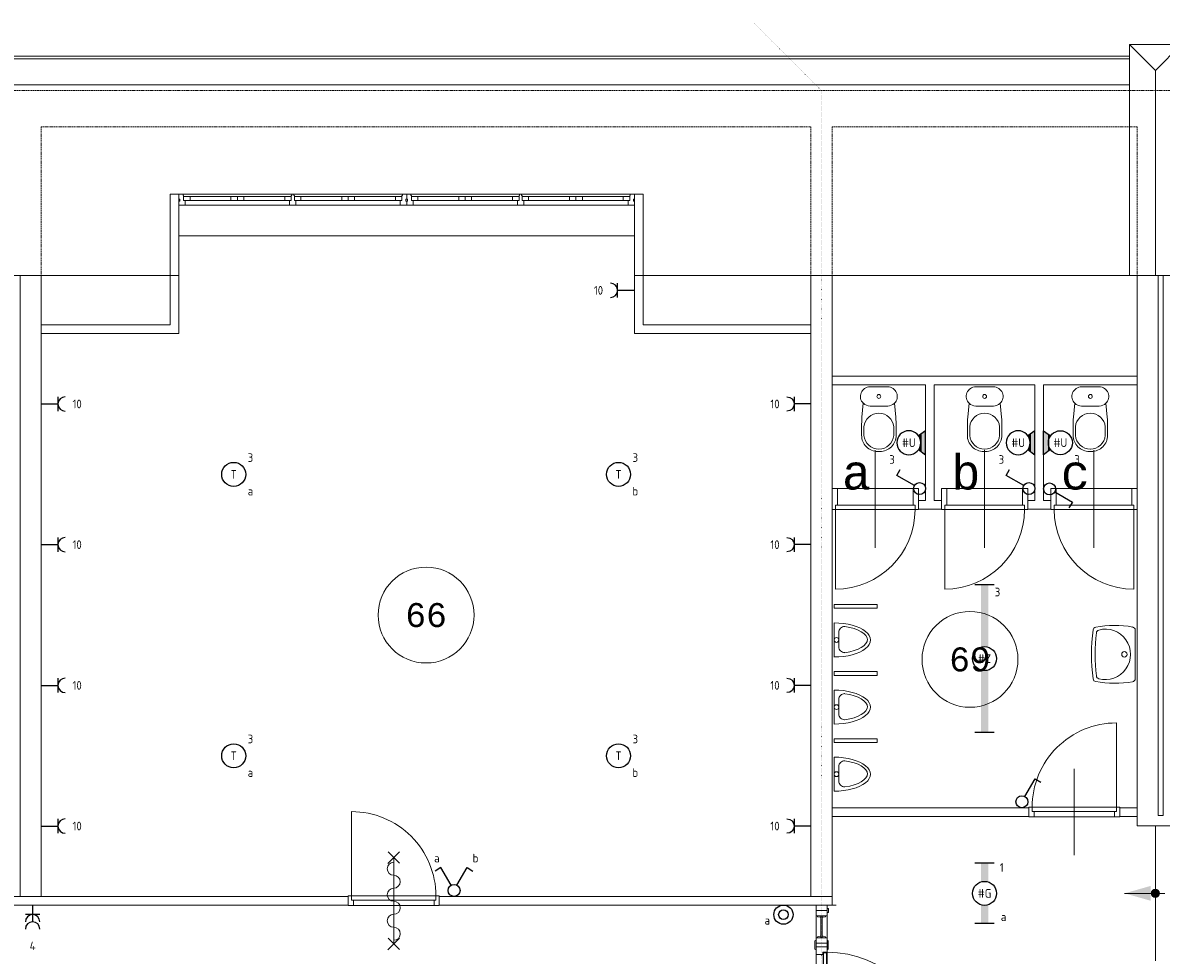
# Model space of a CAD drawing. Header units: millimetres. Extents: x 2723 to 84179, y 13128 to 40654.
# Tile 12 of 16: x 55966 to 67835, y 25991 to 35716. Entities that reach past the tile are written whole.
import ezdxf
from ezdxf.enums import TextEntityAlignment as Align
from ezdxf.xclip import XClip

# ---------------------------------------------------------------- set-up
doc = ezdxf.new("R2010")
doc.units = ezdxf.units.MM
doc.header["$LTSCALE"] = 50
doc.header["$XCLIPFRAME"] = 0
doc.linetypes.add('Xref-2e26$0$DOT', pattern=[0.25, 0, -0.25])
doc.linetypes.add('Xref-2e26$0$HIDDEN', pattern=[0.375, 0.25, -0.125])
doc.layers.get('0').update_dxf_attribs({"linetype": 'CONTINUOUS'})
for name, color, linetype in [('EL6222--', 3, 'CONTINUOUS'), ('EL6311--', 3, 'CONTINUOUS'), ('Xref', 8, 'CONTINUOUS'), ('Xref-2e26$0$AL$1A---_ALGEMEEN', 8, 'CONTINUOUS'), ('Xref-2e26$0$AM$1A---_ARCERING', 8, 'CONTINUOUS'), ('Xref-2e26$0$AT$1A---_TEKST050', 8, 'CONTINUOUS'), ('Xref-2e26$0$AT$1A---_TEKST070', 8, 'CONTINUOUS')]:
    doc.layers.add(name, color=color, linetype=linetype)
doc.styles.add('buro-018', font='Isocp.shx', dxfattribs={"height": 90})
doc.styles.add('STABICAD-018', font='ISOCP.SHX', dxfattribs={"height": 1.8})
doc.styles.add('Xref-2e26$0$MONOTXT', font='MONOTXT')
pattern_1 = [(45, (0, 0), (-10.6066, 10.6066), [])]
pattern_2 = [(315, (0, 0), (7.07107, 7.07107), [])]

# ---------------------------------------------------------------- blocks, each defined once
blk = doc.blocks.new('Xref-2e26$0$DRPSTD')
at = {"layer": 'Xref-2e26$0$AL$1A---_ALGEMEEN', "color": 0, "linetype": 'Continuous', "lineweight": 0}
blk.add_lwpolyline([(-31.3, 0), (31.3, 0), (33.54, -2.23), (33.54, -47), (16.54, -47), (16.54, -98), (11.04, -98), (11.04, -111.78), (8.82, -114), (-8.74, -114), (-10.96, -111.78), (-10.96, -98), (-16.46, -98), (-16.46, -47), (-33.46, -47), (-33.46, -2.14)], close=True, dxfattribs=at)
blk = doc.blocks.new('*O67')
at = {"layer": 'Xref-2e26$0$AL$1A---_ALGEMEEN', "color": 0, "linetype": 'Continuous', "lineweight": 0}
for p, q in [((-1198.5, 57), (-2330.5, 57)), ((-1831.5, 33), (-2258, 33)), ((-1271, 33), (-1697.5, 33)), ((-44.5, 57), (-1176.5, 57)), ((-677.5, 33), (-1104, 33)), ((-117, 33), (-543.5, 33)), ((44.5, 57), (1176.5, 57)), ((117, 33), (543.5, 33)), ((677.5, 33), (1104, 33)), ((1198.5, 57), (2330.5, 57)), ((1271, 33), (1697.5, 33)), ((1831.5, 33), (2258, 33)), ((-1221, -57), (-2308, -57)), ((-1831.5, -10), (-2258, -10)), ((-1271, -10), (-1697.5, -10)), ((-67, -57), (-1154, -57)), ((-677.5, -10), (-1104, -10)), ((-117, -10), (-543.5, -10)), ((67, -57), (1154, -57)), ((117, -10), (543.5, -10)), ((677.5, -10), (1104, -10)), ((1221, -57), (2308, -57)), ((1271, -10), (1697.5, -10)), ((1831.5, -10), (2258, -10))]:
    blk.add_line(p, q, dxfattribs=at)
for points in [[(-2375, -57), (-2310.15, -57), (-2308, -54.86), (-2308, -10), (-2325, -10), (-2325, 41), (-2330.5, 41), (-2330.5, 54.78), (-2332.72, 57), (-2375, 57), (-2375, 3), (-2366, 3), (-2366, -18), (-2375, -18)], [(-2325, 33), (-2258, 33), (-2258, -10), (-2325, -10)], [(-1831.5, 33), (-1764.5, 33), (-1764.5, -10), (-1831.5, -10)], [(-1697.5, 33), (-1764.5, 33), (-1764.5, -10), (-1697.5, -10)], [(-1204, 33), (-1271, 33), (-1271, -10), (-1204, -10)], [(-1171, 33), (-1104, 33), (-1104, -10), (-1171, -10)], [(-677.5, 33), (-610.5, 33), (-610.5, -10), (-677.5, -10)], [(-543.5, 33), (-610.5, 33), (-610.5, -10), (-543.5, -10)], [(-50, 33), (-117, 33), (-117, -10), (-50, -10)], [(0, -57), (-64.85, -57), (-67, -54.86), (-67, -10), (-50, -10), (-50, 41), (-44.5, 41), (-44.5, 54.78), (-42.28, 57), (0, 57), (0, 3), (-9, 3), (-9, -18), (0, -18)], [(0, -57), (64.85, -57), (67, -54.86), (67, -10), (50, -10), (50, 41), (44.5, 41), (44.5, 54.78), (42.28, 57), (0, 57), (0, 3), (9, 3), (9, -18), (0, -18)], [(50, 33), (117, 33), (117, -10), (50, -10)], [(543.5, 33), (610.5, 33), (610.5, -10), (543.5, -10)], [(677.5, 33), (610.5, 33), (610.5, -10), (677.5, -10)], [(1171, 33), (1104, 33), (1104, -10), (1171, -10)], [(1204, 33), (1271, 33), (1271, -10), (1204, -10)], [(1697.5, 33), (1764.5, 33), (1764.5, -10), (1697.5, -10)], [(1831.5, 33), (1764.5, 33), (1764.5, -10), (1831.5, -10)], [(2325, 33), (2258, 33), (2258, -10), (2325, -10)], [(2375, -57), (2310.15, -57), (2308, -54.86), (2308, -10), (2325, -10), (2325, 41), (2330.5, 41), (2330.5, 54.78), (2332.72, 57), (2375, 57), (2375, 3), (2366, 3), (2366, -18), (2375, -18)]]:
    blk.add_lwpolyline(points, close=True, dxfattribs=at)
at = {"layer": 'Xref-2e26$0$AL$1A---_ALGEMEEN', "color": 0, "linetype": 'Continuous', "lineweight": 0, "yscale": -1}
blk.add_blockref('Xref-2e26$0$DRPSTD', (-1187.54, -57), dxfattribs=at)
at = {"layer": 'Xref-2e26$0$AL$1A---_ALGEMEEN', "color": 0, "linetype": 'Continuous', "lineweight": 0, "rotation": 180}
blk.add_blockref('Xref-2e26$0$DRPSTD', (1187.54, -57), dxfattribs=at)
blk = doc.blocks.new('Xref-2e26$0$ED0881')
at = {"layer": 'Xref-2e26$0$AL$1A---_ALGEMEEN', "color": 0, "linetype": 'Continuous', "lineweight": 0}
for p, q in [((475, -400), (475, 500)), ((915, 0), (35, 0)), ((55, 100), (895, 100)), ((55, 45), (895, 45))]:
    blk.add_line(p, q, dxfattribs=at)
for points in [[(55, 100), (0, 100), (0, 0), (35, 0), (35, 45), (55, 45), (55, 100)], [(950, 0), (915, 0), (915, 45), (895, 45), (895, 100), (950, 100), (950, 0)]]:
    blk.add_lwpolyline(points, close=True, dxfattribs=at)
blk.add_lwpolyline([(35, 0), (35, -880, 0.414214), (915, 0)], format="xyb", dxfattribs=at)
blk = doc.blocks.new('Xref-2e26$0$ED0831')
at = {"layer": 'Xref-2e26$0$AL$1A---_ALGEMEEN', "color": 0, "linetype": 'Continuous', "lineweight": 0}
for p, q in [((450, -400), (450, 620)), ((0, 0), (0, 220)), ((0, 220), (55, 220)), ((55, 220), (845, 220)), ((55, 220), (55, 45)), ((900, 220), (845, 220)), ((845, 220), (845, 45)), ((900, 0), (900, 220)), ((35, 0), (0, 0)), ((55, 45), (35, 45)), ((35, 45), (35, 0)), ((35, 0), (35, -830)), ((865, 0), (35, 0)), ((55, 45), (845, 45)), ((845, 45), (865, 45)), ((865, 45), (865, 0)), ((865, 0), (900, 0))]:
    blk.add_line(p, q, dxfattribs=at)
blk.add_arc((35, 0), 830, 270, 360, dxfattribs=at)
blk = doc.blocks.new('Xref-2e26$0$CLOS02')
at = {"layer": 'Xref-2e26$0$AL$1A---_ALGEMEEN', "color": 0, "linetype": 'Continuous', "lineweight": 0}
for p, q in [((-92, -220), (92, -220)), ((-155, -528), (-155, -436)), ((155, -528), (155, -436)), ((-1, -670), (1, -670))]:
    blk.add_line(p, q, dxfattribs=at)
blk.add_lwpolyline([(-176, -338), (-162, -192, -0.674333), (-92, -20), (92, -20, -0.674333), (162, -192), (176, -338, -0.023285), (180, -431), (180, -525, -0.414214), (10, -695), (-10, -695, -0.414214), (-180, -525), (-180, -431, -0.023285), (-176, -338)], format="xyb", dxfattribs=at)
blk.add_circle((0, -120), 20, dxfattribs=at)
for centre, radius, start, end in [((-92, -120), 100, 225.9727, 270), ((92, -120), 100, 270, 314.0273), ((0, -450), 156, 4.9264, 175.0736), ((0, -514), 156, 184.9259, 355.0741)]:
    blk.add_arc(centre, radius, start, end, dxfattribs=at)
blk = doc.blocks.new('Xref-2e26$0$URIN03')
at = {"layer": 'Xref-2e26$0$AL$1A---_ALGEMEEN', "color": 0, "linetype": 'Continuous', "lineweight": 0}
for p, q in [((-177, -50), (-178, -50)), ((178, -50), (177, -50))]:
    blk.add_line(p, q, dxfattribs=at)
blk.add_lwpolyline([(-178, -20), (178, -20)], dxfattribs=at)
for points in [[(7, -70), (-72, -70, 0.414214), (-132, -130), (-132, -133)], [(0, -70), (80, -70, -0.414214), (140, -130), (140, -133)]]:
    blk.add_lwpolyline(points, format="xyb", dxfattribs=at)
blk.add_circle((0, -45), 25, dxfattribs=at)
for centre, major_axis, ratio, start_param, end_param in [((0, -20), (0, -380), 0.467105, 4.712389, 7.853982), ((7, -20), (0, -350), 0.421429, 5.041111, 6.283185), ((0, -20), (0, -350), 0.421429, 0, 1.242074)]:
    blk.add_ellipse(centre, major_axis=major_axis, ratio=ratio, start_param=start_param, end_param=end_param, dxfattribs=at)
blk = doc.blocks.new('Xref-2e26$0$WT01')
at = {"layer": 'Xref-2e26$0$AL$1A---_ALGEMEEN', "color": 0, "linetype": 'Continuous', "lineweight": 0}
blk.add_line((-253, -20), (253, -20), dxfattribs=at)
blk.add_circle((0, -133), 28.1, dxfattribs=at)
for centre, radius, start, end in [((766, -236), 1068, 169.7983, 190.5514), ((-253, -53), 33, 90, 169.9973), ((0, -332), 263, 344.8667, 195.1333), ((253, -53), 33, 10.0027, 90), ((-766, -236), 1068, 349.4486, 10.2017), ((-252, -426), 33, 190.3455, 263.1425), ((0, 1669), 2144, 263.1425, 276.8575), ((-222, -392), 33, 195.1333, 263.9582), ((0, 1707), 2144, 263.9582, 276.0418), ((222, -392), 33, 276.0418, 344.8667), ((252, -426), 33, 276.8575, 349.6545)]:
    blk.add_arc(centre, radius, start, end, dxfattribs=at)
blk = doc.blocks.new('*O100')
at = {"layer": 'Xref-2e26$0$AL$1A---_ALGEMEEN', "color": 0, "linetype": 'Continuous', "lineweight": 0}
for p in [(-270, 1205), (270, 1205), (0, -1205)]:
    blk.add_line(p, (0, 935), dxfattribs=at)
blk.add_lwpolyline([(270, -1205), (-270, -1205), (-270, 1205), (270, 1205)], close=True, dxfattribs=at)
blk = doc.blocks.new('Xref-2e26$0$BRW60')
at = {"layer": 'Xref-2e26$0$AL$1A---_ALGEMEEN', "color": 0, "linetype": 'Continuous', "lineweight": 0}
for p, q in [((-61.42, 393.58), (61.43, 516.42)), ((59.19, 395.81), (-59.19, 514.19)), ((-61.42, -506.42), (61.43, -383.58)), ((59.19, -504.19), (-59.19, -385.81))]:
    blk.add_line(p, q, dxfattribs=at)
blk = doc.blocks.new('*O111')
at = {"layer": 'Xref-2e26$0$AL$1A---_ALGEMEEN', "color": 0, "linetype": 'Continuous', "lineweight": 0}
blk.add_lwpolyline([(0, -407, 1), (0, -271, -1), (0, -136, 1), (0, 0, -1), (0, 136, 1), (0, 271, -1), (0, 407)], format="xyb", dxfattribs=at)
blk = doc.blocks.new('Xref-2e26$0$BRW00')
at = {"layer": 'Xref-2e26$0$AL$1A---_ALGEMEEN', "color": 0, "linetype": 'Continuous', "lineweight": 0}
blk.add_blockref('*O111', (0, 0), dxfattribs=at)
blk = doc.blocks.new('*O123')
at = {"layer": 'Xref-2e26$0$AL$1A---_ALGEMEEN', "color": 0, "linetype": 'Continuous', "lineweight": 0}
blk.add_line((0, 450), (0, -450), dxfattribs=at)
for name in ['Xref-2e26$0$BRW60', 'Xref-2e26$0$BRW00']:
    blk.add_blockref(name, (0, -5), dxfattribs=at)
blk = doc.blocks.new('*O134')
at = {"layer": 'Xref-2e26$0$AL$1A---_ALGEMEEN', "color": 0, "linetype": 'Continuous', "lineweight": 0}
for p, q in [((-518.58, 61.43), (-641.42, -61.42)), ((-520.81, -59.18), (-639.19, 59.2)), ((-388.58, 61.43), (-511.42, -61.42)), ((-390.81, -59.18), (-509.19, 59.2)), ((-450, 0.01), (450, 0.01)), ((511.42, 61.43), (388.58, -61.42)), ((509.19, -59.18), (390.81, 59.2)), ((641.42, 61.43), (518.58, -61.42)), ((639.19, -59.18), (520.81, 59.2))]:
    blk.add_line(p, q, dxfattribs=at)
at = {"layer": 'Xref-2e26$0$AL$1A---_ALGEMEEN', "color": 0, "linetype": 'Continuous', "lineweight": 0, "yscale": -1, "rotation": 270}
blk.add_blockref('Xref-2e26$0$BRW00', (5, 0.01), dxfattribs=at)
blk = doc.blocks.new('*O133')
at = {"layer": 'Xref-2e26$0$AM$1A---_ARCERING', "linetype": 'Continuous', "lineweight": 0}
h = blk.add_hatch(dxfattribs=at)
h.set_pattern_fill('_USER', color=256, scale=15, angle=45, style=0, pattern_type=0)
h.set_pattern_definition(pattern_1)
edge = h.paths.add_edge_path()
edge.add_arc((-260, 0), 42.4, 0, 360)
h.dxf.unprotected_set("ltscale", 0)
h = blk.add_hatch(dxfattribs=at)
h.set_pattern_fill('_USER', color=256, scale=15, angle=45, style=0, pattern_type=0)
h.set_pattern_definition(pattern_1)
edge = h.paths.add_edge_path()
edge.add_arc((-260, 0), 42.4, 0, 360)
h.dxf.unprotected_set("ltscale", 0)
h = blk.add_hatch(dxfattribs=at)
h.set_pattern_fill('_USER', color=256, scale=10, angle=315, style=0, pattern_type=0)
h.set_pattern_definition(pattern_2)
edge = h.paths.add_edge_path()
edge.add_arc((-260, 0), 42.4, 0, 360)
h.dxf.unprotected_set("ltscale", 0)
h = blk.add_hatch(dxfattribs=at)
h.set_pattern_fill('_USER', color=256, scale=10, angle=315, style=0, pattern_type=0)
h.set_pattern_definition(pattern_2)
edge = h.paths.add_edge_path()
edge.add_arc((-260, 0), 42.4, 0, 360)
h.dxf.unprotected_set("ltscale", 0)
at = {"layer": 'Xref-2e26$0$AL$1A---_ALGEMEEN', "color": 0, "linetype": 'Continuous', "lineweight": 0}
for p, q in [((-100.01, 1040), (-387.48, 1040)), ((-307.75, -954), (-307.75, 928)), ((-193.75, -954), (-193.75, 928)), ((-307.75, -506), (-307.75, 524)), ((-237.25, -317.25), (-237.25, 354)), ((-192.25, -317.25), (-192.25, 354)), ((-700.75, 0), (199.25, 0)), ((888.57, -530), (-194.75, -530)), ((-100.01, -1040), (-387.48, -1040))]:
    blk.add_line(p, q, dxfattribs=at)
for points in [[(-215.75, 984), (-193.75, 984), (-193.75, 1040), (-307.75, 1040), (-307.75, 984), (-285.75, 984)], [(-234.75, 374), (-234.75, 548), (-194.75, 548), (-194.75, 374)], [(-229.75, 374), (-229.75, 543), (-199.75, 543), (-199.75, 374)], [(-194.75, -337.25), (-194.75, -530), (-234.75, -530), (-234.75, -337.25)], [(-199.75, -337.25), (-199.75, -525), (-229.75, -525), (-229.75, -337.25)], [(-215.75, -626), (-193.75, -626), (-193.75, -682), (-307.75, -682), (-307.75, -626), (-285.75, -626)]]:
    blk.add_lwpolyline(points, dxfattribs=at)
for points in [[(-193.75, 928), (-307.75, 928), (-307.75, 984), (-292.75, 984), (-292.75, 984), (-193.75, 984)], [(-193.75, 700), (-307.75, 700), (-307.75, 644), (-292.75, 644), (-292.75, 644), (-193.75, 644)], [(-307.75, 524), (-307.75, 604), (-193.75, 604), (-193.75, 549), (-235.75, 549), (-235.75, 524)], [(-307.75, -506), (-307.75, -586), (-193.75, -586), (-193.75, -531), (-235.75, -531), (-235.75, -506)]]:
    blk.add_lwpolyline(points, close=True, dxfattribs=at).dxf.unprotected_set("ltscale", 0)
for points in [[(-193.75, 1004), (-193.75, 964), (-178.75, 964), (-178.75, 1004)], [(-292.75, 928), (-257.75, 928), (-257.75, 913), (-266.75, 913), (-292.75, 918)], [(-243.75, 700), (-243.75, 928), (-257.75, 928), (-257.75, 700)], [(-208.75, 928), (-243.75, 928), (-243.75, 913), (-234.75, 913), (-208.75, 918)], [(-292.75, 700), (-257.75, 700), (-257.75, 715), (-266.75, 715), (-292.75, 710)], [(-208.75, 700), (-243.75, 700), (-243.75, 715), (-234.75, 715), (-208.75, 710)], [(-307.75, 574), (-307.75, 644), (-307.75, 674), (-319.75, 668), (-319.75, 580)], [(-193.75, 574), (-193.75, 644), (-193.75, 674), (-181.75, 668), (-181.75, 580)], [(-192.25, 354), (-192.25, 374), (-237.25, 374), (-237.25, 354)], [(-192.25, -337.25), (-192.25, -317.25), (-237.25, -317.25), (-237.25, -337.25)], [(-307.75, -556), (-307.75, -626), (-307.75, -656), (-319.75, -650), (-319.75, -562)], [(-285.75, -636), (-285.75, -586), (-215.75, -586), (-215.75, -636)], [(-193.75, -556), (-193.75, -626), (-193.75, -656), (-181.75, -650), (-181.75, -562)], [(-292.75, -682), (-257.75, -682), (-257.75, -697), (-266.75, -697), (-292.75, -692)], [(-243.75, -954), (-243.75, -682), (-257.75, -682), (-257.75, -954)], [(-208.75, -682), (-243.75, -682), (-243.75, -697), (-234.75, -697), (-208.75, -692)], [(-292.75, -954), (-257.75, -954), (-257.75, -939), (-266.75, -939), (-292.75, -944)], [(-208.75, -954), (-243.75, -954), (-243.75, -939), (-234.75, -939), (-208.75, -944)], [(-193.75, -954), (-307.75, -954), (-307.75, -1010), (-292.75, -1010), (-292.75, -1000), (-193.75, -1000)], [(-292.75, -1040), (-292.75, -1000), (-193.75, -1000), (-193.75, -1040)], [(-193.75, -1014), (-193.75, -974), (-178.75, -974), (-178.75, -1014)]]:
    blk.add_lwpolyline(points, close=True, dxfattribs=at)
blk.add_arc((-186.69, -530.85), 1078.88, 0.428044, 90.428044, dxfattribs=at)
blk.add_blockref('*O134', (-250.75, -0.01), dxfattribs=at)
at = {"layer": 'Xref-2e26$0$AL$1A---_ALGEMEEN', "color": 0, "linetype": 'Continuous', "lineweight": 0, "yscale": -1, "rotation": 90}
blk.add_blockref('Xref-2e26$0$BRW00', (-250.75, 0), dxfattribs=at)
blk = doc.blocks.new('Xref-2e26')
at = {"layer": 'Xref-2e26$0$AM$1A---_ARCERING', "linetype": 'Continuous', "lineweight": 0}
h = blk.add_hatch(color=256, dxfattribs=at)
edge = h.paths.add_edge_path()
edge.add_arc((143812.42, 93804.23), 42.4, 0, 360)
at = {"layer": 'Xref-2e26$0$AL$1A---_ALGEMEEN', "linetype": 'Continuous', "lineweight": 0}
for p, q in [((96027.42, 102536.73), (143542.42, 102536.73)), ((96027.42, 102506.73), (143542.42, 102506.73)), ((96027.42, 102236.73), (143542.42, 102236.73)), ((133632.42, 100662.73), (138382.42, 100662.73)), ((133542.42, 100246.73), (130362.42, 100246.73)), ((138472.42, 100246.73), (143542.42, 100246.73)), ((143812.42, 94506.73), (143812.42, 93101.73)), ((143912.42, 93804.23), (143492.42, 93804.23))]:
    blk.add_line(p, q, dxfattribs=at)
at = {"layer": 'Xref-2e26$0$AL$1A---_ALGEMEEN', "linetype": 'Xref-2e26$0$DOT', "lineweight": 0}
blk.add_lwpolyline([(139625.31, 85734.62), (140332.42, 86441.73), (140332.42, 102176.73), (139625.31, 102883.84)], dxfattribs=at)
at = {"layer": 'Xref-2e26$0$AL$1A---_ALGEMEEN', "linetype": 'Xref-2e26$0$HIDDEN', "lineweight": 0}
for points in [[(95567.42, 100246.73), (95567.42, 102176.73), (144002.42, 102176.73), (144002.42, 100246.73)], [(132197.42, 100246.73), (132197.42, 101796.73), (140222.42, 101796.73), (140222.42, 100246.73)], [(140442.42, 100246.73), (140442.42, 101796.73), (143622.42, 101796.73), (143622.42, 100246.73)]]:
    blk.add_lwpolyline(points, dxfattribs=at)
at = {"layer": 'Xref-2e26$0$AL$1A---_ALGEMEEN', "linetype": 'Continuous', "lineweight": 0}
for points in [[(133542.42, 100246.73), (133632.42, 100246.73), (133632.42, 101096.73), (133542.42, 101096.73)], [(138382.42, 100246.73), (138472.42, 100246.73), (138472.42, 101096.73), (138382.42, 101096.73)], [(131977.42, 93771.73), (132197.42, 93771.73), (132197.42, 100246.73), (131977.42, 100246.73)], [(133542.42, 100246.73), (133632.42, 100246.73), (133632.42, 99641.73), (132197.42, 99641.73), (132197.42, 99731.73), (133542.42, 99731.73)], [(138472.42, 100246.73), (138382.42, 100246.73), (138382.42, 99641.73), (140222.42, 99641.73), (140222.42, 99731.73), (138472.42, 99731.73)], [(140222.42, 93771.73), (140442.42, 93771.73), (140442.42, 100246.73), (140222.42, 100246.73)], [(143622.42, 94506.73), (144002.42, 94506.73), (144002.42, 100246.73), (143892.42, 100246.73), (143892.42, 94616.73), (143842.42, 94616.73), (143842.42, 100246.73), (143622.42, 100246.73)], [(140442.42, 99196.73), (143622.42, 99196.73), (143622.42, 99106.73), (142647.42, 99106.73), (142647.42, 97901.73), (142722.42, 97901.73), (142722.42, 97811.73), (142482.42, 97811.73), (142482.42, 97901.73), (142557.42, 97901.73), (142557.42, 99106.73), (141507.42, 99106.73), (141507.42, 97901.73), (141582.42, 97901.73), (141582.42, 97811.73), (141342.42, 97811.73), (141342.42, 97901.73), (141417.42, 97901.73), (141417.42, 99106.73), (140442.42, 99106.73)], [(140462.42, 96776.73), (140912.42, 96776.73), (140912.42, 96816.73), (140462.42, 96816.73)], [(140462.42, 96076.73), (140912.42, 96076.73), (140912.42, 96116.73), (140462.42, 96116.73)], [(140462.42, 95376.73), (140912.42, 95376.73), (140912.42, 95416.73), (140462.42, 95416.73)], [(140442.42, 94606.73), (142492.42, 94606.73), (142492.42, 94696.73), (140442.42, 94696.73)], [(143622.42, 94696.73), (143442.42, 94696.73), (143442.42, 94606.73), (143622.42, 94606.73)], [(135397.42, 93681.73), (128102.42, 93681.73), (128102.42, 93771.73), (135397.42, 93771.73)], [(136347.42, 93681.73), (140442.42, 93681.73), (140442.42, 93771.73), (136347.42, 93771.73)]]:
    blk.add_lwpolyline(points, close=True, dxfattribs=at)
for centre, radius in [((136209.92629, 96706.72316), 500), ((141879.9444, 96244.25544), 500), ((143812.42, 93804.23), 42.4)]:
    blk.add_circle(centre, radius, dxfattribs=at)
blk.add_solid([(143762.42, 93881.18), (143492.42, 93804.23), (143762.42, 93727.28)], dxfattribs=at)
for name, p in [('*O100', (143812.42, 101451.73)), ('*O67', (136007.42, 101039.73)), ('Xref-2e26$0$CLOS02', (140929.92, 99106.73)), ('Xref-2e26$0$ED0831', (140442.42, 97806.73)), ('Xref-2e26$0$ED0831', (141582.42, 97806.73)), ('*O123', (135872.42, 93726.73)), ('*O133', (140583.17, 92641.73))]:
    blk.add_blockref(name, p, dxfattribs=at)
at = {"layer": 'Xref-2e26$0$AL$1A---_ALGEMEEN', "linetype": 'Continuous', "lineweight": 0, "yscale": -1}
for name, p, rotation in [('Xref-2e26$0$CLOS02', (142032.42, 99106.73), 180), ('Xref-2e26$0$CLOS02', (143134.92, 99106.73), 180), ('Xref-2e26$0$ED0831', (143622.42, 97806.73), 180), ('Xref-2e26$0$WT01', (143622.42, 96296.73), 90)]:
    blk.add_blockref(name, p, dxfattribs=dict(at, rotation=rotation))
at = {"layer": 'Xref-2e26$0$AL$1A---_ALGEMEEN', "linetype": 'Continuous', "lineweight": 0}
for name, p, rotation in [('Xref-2e26$0$URIN03', (140442.42, 96446.73), 90), ('Xref-2e26$0$URIN03', (140442.42, 95746.73), 90), ('Xref-2e26$0$ED0881', (143442.42, 94701.73), 180), ('Xref-2e26$0$URIN03', (140442.42, 95046.73), 90)]:
    blk.add_blockref(name, p, dxfattribs=dict(at, rotation=rotation))
at = {"layer": 'Xref-2e26$0$AL$1A---_ALGEMEEN', "linetype": 'Continuous', "lineweight": 0, "yscale": -1}
blk.add_blockref('Xref-2e26$0$ED0881', (135397.42, 93776.73), dxfattribs=at)
at = {"layer": 'Xref-2e26$0$AT$1A---_TEKST050', "linetype": 'Continuous', "lineweight": 0, "style": 'Xref-2e26$0$MONOTXT'}
for s, p in [('66', (136209.9, 96706.71)), ('69', (141879.92, 96244.23))]:
    blk.add_text(s, height=250.00002, dxfattribs=at).set_placement(p, align=Align.MIDDLE)
at = {"layer": 'Xref-2e26$0$AT$1A---_TEKST070', "linetype": 'Continuous', "lineweight": 0, "style": 'Xref-2e26$0$MONOTXT'}
for s, p in [('b', (141686.21, 98190.84)), ('a', (140546.21, 98190.84)), ('c', (142826.21, 98190.84))]:
    blk.add_text(s, height=349.99998, dxfattribs=at).set_placement(p, align=Align.MIDDLE_LEFT)
blk = doc.blocks.new('1115B3A')
at = {"color": 0, "linetype": 'Continuous'}
blk.add_circle((0, 0), 2.5, dxfattribs=at)
at = {"color": 0, "linetype": 'Continuous', "style": 'buro-018'}
for tag, p in [('E_GKAST', (0, 8)), ('E_GROEP', (0, 5)), ('E_SGROEP', (4.5, 5)), ('E_ARMCODE', (0, 0)), ('E_SLET', (4.5, -1))]:
    blk.add_attdef(tag, text='', height=1.8, dxfattribs=at).set_placement(p, align=Align.MIDDLE)
blk = doc.blocks.new('111405')
at = {"color": 0, "linetype": 'Continuous'}
for p, q in [((-2.74, 7), (-3.95, 6.3)), ((-0.62, 3.33), (-2.74, 7)), ((0.62, 3.33), (2.74, 7)), ((2.74, 7), (3.95, 6.3))]:
    blk.add_line(p, q, dxfattribs=at)
blk.add_circle((0, 2.25), 1.25, dxfattribs=at)
at = {"color": 0, "linetype": 'Continuous', "style": 'buro-018'}
for tag, p in [('E_SLET1', (-3.42, 9)), ('E_SLET2', (3.42, 9)), ('E_GROEP', (0, 0)), ('E_GKAST', (0, 0))]:
    blk.add_attdef(tag, text='', height=1.8, dxfattribs=at).set_placement(p, align=Align.MIDDLE)
at = {"color": 0, "linetype": 'Continuous', "style": 'buro-018', "flags": 1}
for tag in ['E_MATCODE', 'E_SGROEP']:
    blk.add_attdef(tag, text='', height=1.8, dxfattribs=at).set_placement((0, 0), align=Align.MIDDLE)
blk = doc.blocks.new('111304')
at = {"color": 0, "linetype": 'Continuous'}
for p, q in [((-1.5, 4.5), (1.5, 4.5)), ((0, 1), (0, 4.5))]:
    blk.add_line(p, q, dxfattribs=at)
blk.add_arc((0, 6), 1.5, 180, 0, dxfattribs=at)
at = {"color": 0, "linetype": 'Continuous', "style": 'buro-018'}
for tag, p in [('E_GKAST', (0, 11.5)), ('E_GROEP', (0, 8.5)), ('E_SGROEP', (4.5, 8.5))]:
    blk.add_attdef(tag, text='', height=1.8, dxfattribs=at).set_placement(p, align=Align.MIDDLE)
at = {"color": 0, "linetype": 'Continuous', "style": 'buro-018', "flags": 1}
for tag, p in [('E_VERMCODE', (13, 8.5)), ('E_MATCODE', (0, 0))]:
    blk.add_attdef(tag, text='', height=1.8, dxfattribs=at).set_placement(p, align=Align.MIDDLE)
at = {"layer": 'EL6222--', "color": 1, "style": 'STABICAD-018', "flags": 1}
for tag in ['ARTICLECODE', 'SUBCIRCUIT', 'CIRCUIT', 'POWERCODE', 'PANEL']:
    blk.add_attdef(tag, (0, 0), '', height=1.8, dxfattribs=at)
blk = doc.blocks.new('111410')
at = {"color": 0, "linetype": 'Continuous'}
for radius in [2, 1]:
    blk.add_circle((0, 3), radius, dxfattribs=at)
at = {"color": 0, "linetype": 'Continuous', "style": 'buro-018'}
for tag, p in [('E_SLET1', (0, 7)), ('E_GROEP', (0, 0)), ('E_GKAST', (0, 0))]:
    blk.add_attdef(tag, text='', height=1.8, dxfattribs=at).set_placement(p, align=Align.MIDDLE)
at = {"color": 0, "linetype": 'Continuous', "style": 'buro-018', "flags": 1}
for tag in ['E_MATCODE', 'E_SGROEP']:
    blk.add_attdef(tag, text='', height=1.8, dxfattribs=at).set_placement((0, 0), align=Align.MIDDLE)
at = {"layer": 'EL6311--', "color": 1, "style": 'STABICAD-018', "flags": 1}
for tag in ['ARTICLECODE', 'SWITCHCODE']:
    blk.add_attdef(tag, (0, 0), '', height=1.8, dxfattribs=at)
blk = doc.blocks.new('E00135')
at = {"color": 0}
for p, q in [((-2.5, -3.5), (-1.45, -2.03)), ((1.45, -2.03), (2.5, -3.5)), ((2.5, -3.5), (-2.5, -3.5)), ((-1.79, -2.5), (1.79, -2.5))]:
    blk.add_line(p, q, dxfattribs=at)
for points in [[(-1.45, -2.03), (-0.5, -2.5), (-1.79, -2.5)], [(1.45, -2.03), (0.5, -2.5), (1.79, -2.5)], [(-1.79, -2.5), (1.79, -2.5), (-2.5, -3.5), (2.5, -3.5)]]:
    blk.add_solid(points, dxfattribs=at)
blk = doc.blocks.new('1115B3A-WA4')
at = {"color": 0, "linetype": 'Continuous'}
blk.add_circle((0, 0), 2.5, dxfattribs=at)
at = {"color": 0, "zscale": 50}
blk.add_blockref('E00135', (0, 0), dxfattribs=at)
at = {"color": 0, "linetype": 'Continuous', "style": 'buro-018'}
for tag, p in [('E_GKAST', (0, 8)), ('E_GROEP', (0, 5)), ('E_SGROEP', (4.5, 5)), ('E_ARMCODE', (0, 0)), ('E_SLET', (4.5, -1))]:
    blk.add_attdef(tag, text='', height=1.8, dxfattribs=at).set_placement(p, align=Align.MIDDLE)
blk = doc.blocks.new('1114A1')
at = {"color": 0, "linetype": 'Continuous'}
for p, q in [((0.62, 3.33), (2.74, 7)), ((2.74, 7), (3.95, 6.3))]:
    blk.add_line(p, q, dxfattribs=at)
blk.add_circle((0, 2.25), 1.25, dxfattribs=at)
at = {"color": 0, "linetype": 'Continuous', "style": 'buro-018'}
for tag, p in [('E_SLET1', (3.36, 9)), ('E_GROEP', (0, 0)), ('E_GKAST', (0, 0))]:
    blk.add_attdef(tag, text='', height=1.8, dxfattribs=at).set_placement(p, align=Align.MIDDLE)
at = {"color": 0, "linetype": 'Continuous', "style": 'buro-018', "flags": 1}
for tag in ['E_MATCODE', 'E_SGROEP']:
    blk.add_attdef(tag, text='', height=1.8, dxfattribs=at).set_placement((0, 0), align=Align.MIDDLE)
blk = doc.blocks.new('1115B61540')
at = {"color": 0}
for p, q in [((-15.4, 2), (-15.4, -2)), ((15.4, 2), (15.4, -2))]:
    blk.add_line(p, q, dxfattribs=at)
at = {"color": 0, "linetype": 'Continuous'}
blk.add_circle((0, 0), 2.5, dxfattribs=at)
at = {"color": 0}
for points in [[(-2.5, 0.75), (-15.4, 0.75), (-2.5, -0.75), (-15.4, -0.75)], [(2.5, 0.75), (15.4, 0.75), (2.5, -0.75), (15.4, -0.75)]]:
    blk.add_solid(points, dxfattribs=at)
at = {"color": 0, "linetype": 'Continuous', "style": 'buro-018'}
for tag, p in [('E_GKAST', (0, 8)), ('E_GROEP', (0, 5)), ('E_SGROEP', (4.5, 5)), ('E_ARMCODE', (0, 0)), ('E_SLET', (4.5, -3))]:
    blk.add_attdef(tag, text='', height=1.8, dxfattribs=at).set_placement(p, align=Align.MIDDLE)
blk = doc.blocks.new('1115B6630')
at = {"color": 0}
for p, q in [((-6.3, 2), (-6.3, -2)), ((6.3, 2), (6.3, -2))]:
    blk.add_line(p, q, dxfattribs=at)
at = {"color": 0, "linetype": 'Continuous'}
blk.add_circle((0, 0), 2.5, dxfattribs=at)
at = {"color": 0}
for points in [[(-2.5, 0.75), (-6.3, 0.75), (-2.5, -0.75), (-6.3, -0.75)], [(2.5, 0.75), (6.3, 0.75), (2.5, -0.75), (6.3, -0.75)]]:
    blk.add_solid(points, dxfattribs=at)
at = {"color": 0, "linetype": 'Continuous', "style": 'buro-018'}
for tag, p in [('E_GKAST', (0, 8)), ('E_GROEP', (0, 5)), ('E_SGROEP', (4.5, 5)), ('E_ARMCODE', (0, 0)), ('E_SLET', (4.5, -3))]:
    blk.add_attdef(tag, text='', height=1.8, dxfattribs=at).set_placement(p, align=Align.MIDDLE)
blk = doc.blocks.new('111304A')
at = {"color": 0, "linetype": 'Continuous'}
for p, q in [((-1.5, 3), (1.5, 3)), ((0, 1), (0, 4.5))]:
    blk.add_line(p, q, dxfattribs=at)
for centre in [(0, 6), (0, 4.5)]:
    blk.add_arc(centre, 1.5, 180, 0, dxfattribs=at)
at = {"color": 0, "linetype": 'Continuous', "style": 'buro-018'}
for tag, p in [('E_GKAST', (0, 11.5)), ('E_GROEP', (0, 8.5)), ('E_SGROEP', (4.5, 8.5))]:
    blk.add_attdef(tag, text='', height=1.8, dxfattribs=at).set_placement(p, align=Align.MIDDLE)
at = {"color": 0, "linetype": 'Continuous', "style": 'buro-018', "flags": 1}
for tag, p in [('E_VERMCODE', (13, 8.5)), ('E_MATCODE', (0, 0))]:
    blk.add_attdef(tag, text='', height=1.8, dxfattribs=at).set_placement(p, align=Align.MIDDLE)

msp = doc.modelspace()

# ---------------------------------------------------------------- block references
at = {"layer": 'EL6222--'}
ref = msp.add_blockref('111304', (62393, 32925), dxfattribs=dict(at, xscale=50, yscale=50, zscale=50, rotation=89.99999999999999))
ref.add_attrib('E_GROEP', '10', dxfattribs={"layer": '0', "color": 1, "linetype": 'Continuous', "height": 90, "style": 'buro-018'}).set_placement((61968, 32925), align=Align.MIDDLE)
ref = msp.add_blockref('111304', (56108, 31740), dxfattribs=dict(at, xscale=50, yscale=50, zscale=50, rotation=270))
ref.add_attrib('E_GROEP', '10', dxfattribs={"layer": '0', "color": 1, "linetype": 'Continuous', "height": 90, "style": 'buro-018'}).set_placement((56533, 31740), align=Align.MIDDLE)
ref = msp.add_blockref('111304', (64233, 31740), dxfattribs=dict(at, xscale=-50, yscale=50, zscale=50, rotation=90))
ref.add_attrib('E_GROEP', '10', dxfattribs={"layer": '0', "color": 1, "linetype": 'Continuous', "height": 90, "style": 'buro-018'}).set_placement((63808, 31740), align=Align.MIDDLE)
ref = msp.add_blockref('111304', (56108, 30273), dxfattribs=dict(at, xscale=50, yscale=50, zscale=50, rotation=270))
ref.add_attrib('E_GROEP', '10', dxfattribs={"layer": '0', "color": 1, "linetype": 'Continuous', "height": 90, "style": 'buro-018'}).set_placement((56533, 30273), align=Align.MIDDLE)
ref = msp.add_blockref('111304', (64233, 30273), dxfattribs=dict(at, xscale=-50, yscale=50, zscale=50, rotation=90))
ref.add_attrib('E_GROEP', '10', dxfattribs={"layer": '0', "color": 1, "linetype": 'Continuous', "height": 90, "style": 'buro-018'}).set_placement((63808, 30273), align=Align.MIDDLE)
ref = msp.add_blockref('111304', (56108, 28805), dxfattribs=dict(at, xscale=50, yscale=50, zscale=50, rotation=270))
ref.add_attrib('E_GROEP', '10', dxfattribs={"layer": '0', "color": 1, "linetype": 'Continuous', "height": 90, "style": 'buro-018'}).set_placement((56533, 28805), align=Align.MIDDLE)
ref = msp.add_blockref('111304', (64233, 28805), dxfattribs=dict(at, xscale=-50, yscale=50, zscale=50, rotation=90))
ref.add_attrib('E_GROEP', '10', dxfattribs={"layer": '0', "color": 1, "linetype": 'Continuous', "height": 90, "style": 'buro-018'}).set_placement((63808, 28805), align=Align.MIDDLE)
ref = msp.add_blockref('111304', (56108, 27338), dxfattribs=dict(at, xscale=50, yscale=50, zscale=50, rotation=270))
ref.add_attrib('E_GROEP', '10', dxfattribs={"layer": '0', "color": 1, "linetype": 'Continuous', "height": 90, "style": 'buro-018'}).set_placement((56533, 27338), align=Align.MIDDLE)
ref = msp.add_blockref('111304', (64233, 27338), dxfattribs=dict(at, xscale=-50, yscale=50, zscale=50, rotation=90))
ref.add_attrib('E_GROEP', '10', dxfattribs={"layer": '0', "color": 1, "linetype": 'Continuous', "height": 90, "style": 'buro-018'}).set_placement((63808, 27338), align=Align.MIDDLE)
ref = msp.add_blockref('111304A', (56069, 26564), dxfattribs=dict(at, xscale=50, yscale=50, zscale=50, rotation=180))
ref.add_attrib('E_GROEP', '4', dxfattribs={"layer": '0', "color": 1, "linetype": 'Continuous', "height": 90, "style": 'buro-018'}).set_placement((56069, 26089), align=Align.MIDDLE)
at = {"layer": 'EL6311--'}
ref = msp.add_blockref('1115B3A-WA4', (65203, 31336), dxfattribs=dict(at, xscale=-50, yscale=50, zscale=50, rotation=90))
ref.add_attrib('E_ARMCODE', '#U', dxfattribs={"layer": '0', "color": 1, "linetype": 'Continuous', "height": 90, "style": 'buro-018'}).set_placement((65203, 31336), align=Align.MIDDLE)
ref.add_attrib('E_GROEP', '3', dxfattribs={"layer": '0', "color": 1, "linetype": 'Continuous', "height": 90, "style": 'buro-018'}).set_placement((65028, 31161), align=Align.MIDDLE)
ref = msp.add_blockref('1115B3A-WA4', (66343, 31336), dxfattribs=dict(at, xscale=-50, yscale=50, zscale=50, rotation=90))
ref.add_attrib('E_ARMCODE', '#U', dxfattribs={"layer": '0', "color": 1, "linetype": 'Continuous', "height": 90, "style": 'buro-018'}).set_placement((66343, 31336), align=Align.MIDDLE)
ref.add_attrib('E_GROEP', '3', dxfattribs={"layer": '0', "color": 1, "linetype": 'Continuous', "height": 90, "style": 'buro-018'}).set_placement((66168, 31161), align=Align.MIDDLE)
ref = msp.add_blockref('1115B3A-WA4', (66783, 31336), dxfattribs=dict(at, xscale=50, yscale=50, zscale=50, rotation=270))
ref.add_attrib('E_ARMCODE', '#U', dxfattribs={"layer": '0', "color": 1, "linetype": 'Continuous', "height": 90, "style": 'buro-018'}).set_placement((66783, 31336), align=Align.MIDDLE)
ref.add_attrib('E_GROEP', '3', dxfattribs={"layer": '0', "color": 1, "linetype": 'Continuous', "height": 90, "style": 'buro-018'}).set_placement((66958, 31161), align=Align.MIDDLE)
ref = msp.add_blockref('1115B3A', (58165, 31006), dxfattribs=dict(at, xscale=50, yscale=50, zscale=50))
ref.add_attrib('E_ARMCODE', 'T', dxfattribs={"layer": '0', "color": 1, "linetype": 'Continuous', "height": 90, "style": 'buro-018'}).set_placement((58165, 31006), align=Align.MIDDLE)
ref.add_attrib('E_SLET', 'a', dxfattribs={"layer": '0', "color": 1, "linetype": 'Continuous', "height": 90, "style": 'buro-018'}).set_placement((58340, 30831), align=Align.MIDDLE)
ref.add_attrib('E_GROEP', '3', dxfattribs={"layer": '0', "color": 1, "linetype": 'Continuous', "height": 90, "style": 'buro-018'}).set_placement((58340, 31181), align=Align.MIDDLE)
ref = msp.add_blockref('1115B3A', (62177, 31006), dxfattribs=dict(at, xscale=50, yscale=50, zscale=50))
ref.add_attrib('E_ARMCODE', 'T', dxfattribs={"layer": '0', "color": 1, "linetype": 'Continuous', "height": 90, "style": 'buro-018'}).set_placement((62177, 31006), align=Align.MIDDLE)
ref.add_attrib('E_SLET', 'b', dxfattribs={"layer": '0', "color": 1, "linetype": 'Continuous', "height": 90, "style": 'buro-018'}).set_placement((62352, 30831), align=Align.MIDDLE)
ref.add_attrib('E_GROEP', '3', dxfattribs={"layer": '0', "color": 1, "linetype": 'Continuous', "height": 90, "style": 'buro-018'}).set_placement((62352, 31181), align=Align.MIDDLE)
at = {"layer": 'EL6311--', "xscale": 50, "yscale": 50, "zscale": 50}
for p, rotation in [((65428, 30858), 89.99999999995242), ((66568, 30858), 89.99999999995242), ((66558, 30854), 270.0000000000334)]:
    msp.add_blockref('1114A1', p, dxfattribs=dict(at, rotation=rotation))
at = {"layer": 'EL6311--'}
ref = msp.add_blockref('1115B61540', (65993, 29084), dxfattribs=dict(at, xscale=50, yscale=50, zscale=50, rotation=270))
ref.add_attrib('E_ARMCODE', '#Z', dxfattribs={"layer": '0', "color": 1, "linetype": 'Continuous', "height": 90, "style": 'buro-018'}).set_placement((65993, 29084), align=Align.MIDDLE)
ref.add_attrib('E_GROEP', '3', dxfattribs={"layer": '0', "color": 1, "linetype": 'Continuous', "height": 90, "style": 'buro-018'}).set_placement((66128, 29779), align=Align.MIDDLE)
ref = msp.add_blockref('1115B3A', (58165, 28071), dxfattribs=dict(at, xscale=50, yscale=50, zscale=50))
ref.add_attrib('E_ARMCODE', 'T', dxfattribs={"layer": '0', "color": 1, "linetype": 'Continuous', "height": 90, "style": 'buro-018'}).set_placement((58165, 28071), align=Align.MIDDLE)
ref.add_attrib('E_SLET', 'a', dxfattribs={"layer": '0', "color": 1, "linetype": 'Continuous', "height": 90, "style": 'buro-018'}).set_placement((58340, 27896), align=Align.MIDDLE)
ref.add_attrib('E_GROEP', '3', dxfattribs={"layer": '0', "color": 1, "linetype": 'Continuous', "height": 90, "style": 'buro-018'}).set_placement((58340, 28246), align=Align.MIDDLE)
ref = msp.add_blockref('1115B3A', (62177, 28071), dxfattribs=dict(at, xscale=50, yscale=50, zscale=50))
ref.add_attrib('E_ARMCODE', 'T', dxfattribs={"layer": '0', "color": 1, "linetype": 'Continuous', "height": 90, "style": 'buro-018'}).set_placement((62177, 28071), align=Align.MIDDLE)
ref.add_attrib('E_SLET', 'b', dxfattribs={"layer": '0', "color": 1, "linetype": 'Continuous', "height": 90, "style": 'buro-018'}).set_placement((62352, 27896), align=Align.MIDDLE)
ref.add_attrib('E_GROEP', '3', dxfattribs={"layer": '0', "color": 1, "linetype": 'Continuous', "height": 90, "style": 'buro-018'}).set_placement((62352, 28246), align=Align.MIDDLE)
at = {"layer": 'EL6311--', "xscale": 50, "yscale": 50, "zscale": 50}
msp.add_blockref('1114A1', (66382, 27479), dxfattribs=at)
at = {"layer": 'EL6311--'}
ref = msp.add_blockref('111405', (60462, 26554), dxfattribs=dict(at, xscale=50, yscale=50, zscale=50))
ref.add_attrib('E_SLET1', 'b', dxfattribs={"layer": '0', "color": 1, "linetype": 'Continuous', "height": 90, "style": 'buro-018'}).set_placement((60686, 27004), align=Align.MIDDLE)
ref.add_attrib('E_SLET2', 'a', dxfattribs={"layer": '0', "color": 1, "linetype": 'Continuous', "height": 90, "style": 'buro-018'}).set_placement((60283, 27004), align=Align.MIDDLE)
ref = msp.add_blockref('1115B6630', (65993, 26636), dxfattribs=dict(at, xscale=50, yscale=50, zscale=50, rotation=270))
ref.add_attrib('E_ARMCODE', '#G', dxfattribs={"layer": '0', "color": 1, "linetype": 'Continuous', "height": 90, "style": 'buro-018'}).set_placement((65993, 26636), align=Align.MIDDLE)
ref.add_attrib('E_SLET', 'a', dxfattribs={"layer": '0', "color": 1, "linetype": 'Continuous', "height": 90, "style": 'buro-018'}).set_placement((66191, 26392), align=Align.MIDDLE)
ref.add_attrib('E_GROEP', '1', dxfattribs={"layer": '0', "color": 1, "linetype": 'Continuous', "height": 90, "style": 'buro-018'}).set_placement((66172, 26906), align=Align.MIDDLE)
ref = msp.add_blockref('111410', (63896, 26564), dxfattribs=dict(at, xscale=50, yscale=50, zscale=50, rotation=179.999999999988))
ref.add_attrib('E_SLET1', 'a', dxfattribs={"layer": '0', "color": 1, "linetype": 'Continuous', "height": 90, "style": 'buro-018'}).set_placement((63728, 26355), align=Align.MIDDLE)
at = {"layer": 'Xref', "color": 8}
ref = msp.add_blockref('Xref-2e26', (-76039, -67168), dxfattribs=at)
XClip(ref).set_block_clipping_path([(78531.2540174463, 80295.5572919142), (160218.1995790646, 108097.5980193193)])

doc.saveas('drawing.dxf')
